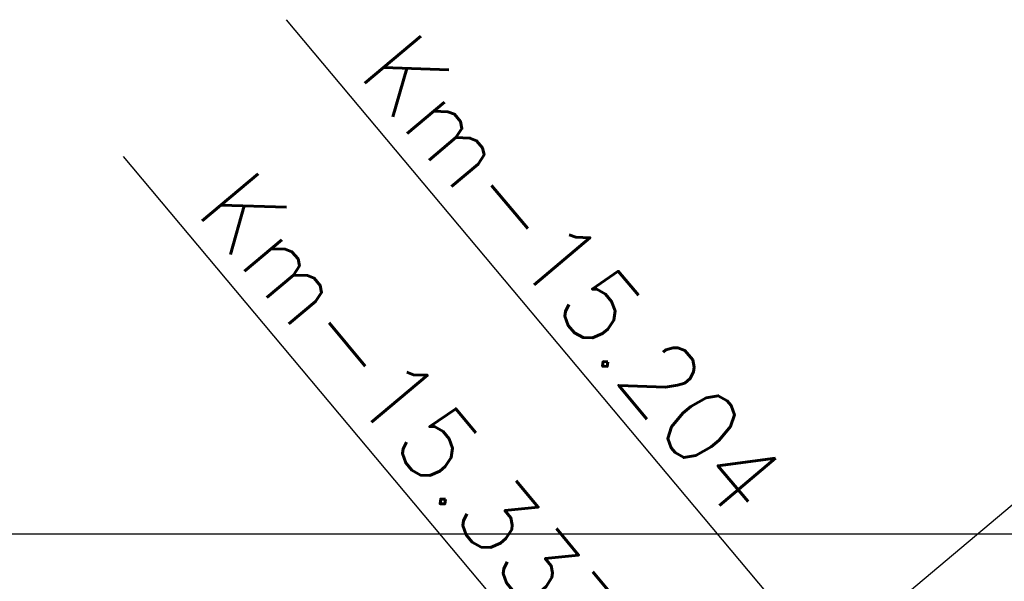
# Model space of a CAD drawing. Extents: x 312047 to 329088, y 8928324 to 8953812.
# Tile 39 of 125: x 319120 to 319659, y 8936974 to 8937281. Entities that reach past the tile are written whole.
import ezdxf

# ---------------------------------------------------------------- set-up
doc = ezdxf.new("R2010")
doc.units = 0
doc.header["$LTSCALE"] = 200
doc.header["$MEASUREMENT"] = 0
doc.linetypes.add('PHANTOM', pattern=[2.5, 1.25, -0.25, 0.25, -0.25, 0.25, -0.25])
for name, color, linetype in [('ESTAC-GERAL', 2, 'CONTINUOUS'), ('LIMIT_FX_DOM', 180, 'PHANTOM'), ('NOVA MALHA', 1, 'CONTINUOUS')]:
    doc.layers.add(name, color=color, linetype=linetype)
doc.styles.add('80CL', font='SIMPLEX', dxfattribs={"bigfont": 'SIMP'})

msp = doc.modelspace()

# ---------------------------------------------------------------- linework, layer by layer
at = {"layer": 'ESTAC-GERAL'}
for p, q in [((319265.46, 8937281.4), (319592.16, 8936891.86)), ((319176.19, 8937206.54), (319503.2, 8936816.62))]:
    msp.add_line(p, q, dxfattribs=at)
at = {"layer": 'LIMIT_FX_DOM'}
msp.add_line((319686, 8937035.18), (319548.08, 8936919.52), dxfattribs=at)
at = {"layer": 'NOVA MALHA'}
msp.add_line((317632.62, 8937000), (329087.63, 8937000), dxfattribs=at)

# ---------------------------------------------------------------- texts
at = {"layer": 'ESTAC-GERAL', "style": '80CL'}
for s, p in [('Km-15.204', (319304.04, 8937251.84)), ('Km-15.337', (319215.09, 8937176.61))]:
    msp.add_text(s, height=40, rotation=310.0501, dxfattribs=at).set_placement(p)

doc.saveas('drawing.dxf')
